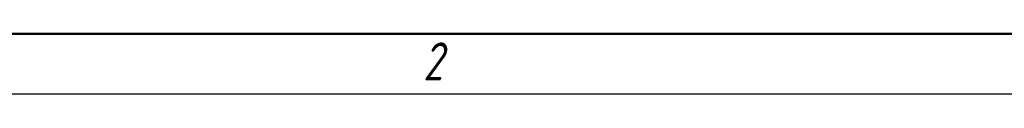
# Model space of a CAD drawing. Header units: millimetres. Extents: x 0 to 1680, y 0 to 1188.
# Tile 2 of 30: x 286 to 613, y 0 to 20. Entities that reach past the tile are written whole.
import ezdxf

# ---------------------------------------------------------------- set-up
doc = ezdxf.new("R2010")
doc.units = ezdxf.units.MM
doc.header["$LTSCALE"] = 4
doc.layers.add('Кромка (ГОСТ)', color=7, linetype='Continuous', lineweight=50)
doc.styles.add('Альтернативный текст (ГОСТ)', font='arial.ttf', dxfattribs={"width": 0.8})

# ---------------------------------------------------------------- blocks, each defined once
blk = doc.blocks.new('Рамки ГОСТ - Рамка')
at = {"layer": 'Кромка (ГОСТ)'}
blk.add_line((20, 5), (415, 5), dxfattribs=at)
at = {"layer": 'Кромка (ГОСТ)', "lineweight": 25}
blk.add_line((420, 0), (0, 0), dxfattribs=at)
at = {"layer": 'Кромка (ГОСТ)', "insert": (104.989, 4.299), "char_height": 3.17, "width": 5.23282, "attachment_point": 1, "style": 'Альтернативный текст (ГОСТ)'}
blk.add_mtext('\\fGOST Common|b0|i1;{\\H3.1700;2}', dxfattribs=at)

msp = doc.modelspace()

# ---------------------------------------------------------------- block references
at = {"xscale": 4, "yscale": 4, "zscale": 4}
msp.add_blockref('Рамки ГОСТ - Рамка', (0, 0), dxfattribs=at)

doc.saveas('drawing.dxf')
